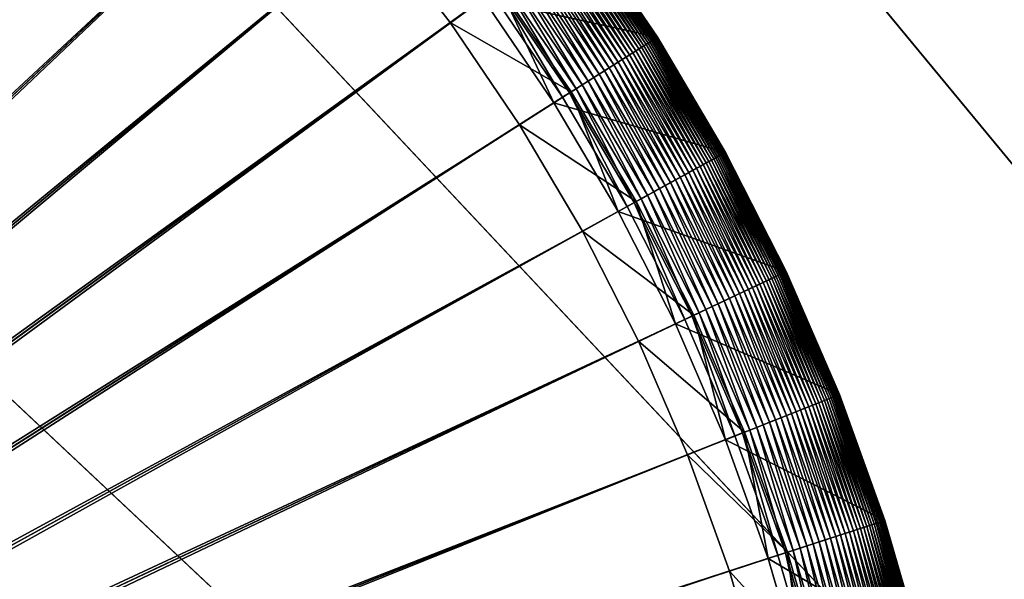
# Model space of a CAD drawing. Header units: millimetres. Extents: x -17.3 to 17.3, y -17.3 to 17.3.
# Tile 244 of 256: x -8.9 to -7.2, y 8 to 9. Entities that reach past the tile are written whole.
import ezdxf

# ---------------------------------------------------------------- set-up
doc = ezdxf.new("R2010")
doc.units = ezdxf.units.MM
doc.layers.get('0').update_dxf_attribs({"true_color": 0x5890e1})

msp = doc.modelspace()

# ---------------------------------------------------------------- meshes
at = {"color": 206, "true_color": 0x6c0888}
mesh = msp.add_polyface(dxfattribs=at)
corners = [(0, 16.6892, 33.4678), (0, 0, 33.4678), (-1.0479, 16.6563, 33.4678), (0, 0, 33.9833), (0, 16.2671, 33.8989), (-1.0214, 16.235, 33.8989), (-2.0917, 16.5576, 33.4678), (-2.0388, 16.1388, 33.8989), (-3.1272, 16.3936, 33.4678), (-3.0482, 15.979, 33.8989), (-4.1504, 16.1649, 33.4678), (-4.0455, 15.7561, 33.8989), (-5.1573, 15.8724, 33.4678), (-5.0268, 15.4709, 33.8989), (-6.1437, 15.5172, 33.4678), (-5.9883, 15.1248, 33.8989), (-7.1059, 15.1009, 33.4678), (-6.9262, 14.7189, 33.8989), (-8.0401, 14.6249, 33.4678), (-7.8367, 14.255, 33.8989), (-8.9425, 14.0912, 33.4678), (-8.7164, 13.7348, 33.8989), (-9.8097, 13.5019, 33.4678), (-9.5616, 13.1604, 33.8989), (-10.6381, 12.8593, 33.4678), (-10.3691, 12.534, 33.8989), (-11.4246, 12.1659, 33.4678), (-11.1356, 11.8582, 33.8989), (-11.4698, 12.2141, 33.4685), (-12.1659, 11.4246, 33.4678), (-11.8582, 11.1356, 33.8989), (-11.1979, 11.9245, 35.1652), (-11.9245, 11.1979, 35.1652), (-11.0823, 11.8015, 35.209), (-11.8015, 11.0823, 35.209), (-12.5891, 11.8219, 35.7037), (-12.8593, 10.6381, 33.4678), (-12.534, 10.3691, 33.8989), (-13.5019, 9.8097, 33.4678), (-13.1604, 9.5616, 33.8989), (-14.0912, 8.9425, 33.4678), (-13.7348, 8.7164, 33.8989), (-14.6249, 8.0401, 33.4678), (-14.255, 7.8367, 33.8989), (-15.1009, 7.1059, 33.4678), (-14.7189, 6.9262, 33.8989), (-15.5172, 6.1437, 33.4678), (-15.1248, 5.9883, 33.8989), (-15.8724, 5.1573, 33.4678), (-15.4709, 5.0268, 33.8989), (-16.1649, 4.1504, 33.4678), (-15.7561, 4.0455, 33.8989), (-16.3936, 3.1272, 33.4678), (-15.979, 3.0481, 33.8989), (-16.5576, 2.0917, 33.4678), (-16.1388, 2.0388, 33.8989), (-16.6563, 1.0479, 33.4678), (-16.235, 1.0214, 33.8989), (-16.6892, 0, 33.4678), (-16.2671, 0, 33.8989)]
mesh.append_faces([[corners[k] for k in face] for face in [(0, 1, 2), (2, 1, 6), (6, 1, 8), (8, 1, 10), (10, 1, 12), (12, 1, 14), (14, 1, 16), (16, 1, 18), (18, 1, 20), (20, 1, 22), (22, 1, 24), (24, 1, 26), (26, 1, 29), (27, 32, 30), (31, 34, 32), (33, 35, 34), (29, 1, 36), (36, 1, 38), (38, 1, 40), (40, 1, 42), (42, 1, 44), (44, 1, 46), (46, 1, 48), (48, 1, 50), (50, 1, 52), (52, 1, 54), (54, 1, 56), (56, 1, 58)]], dxfattribs={"vtx0": -1, "color": 206})
mesh.append_faces([[corners[k] for k in face] for face in [(3, 4, 5), (3, 5, 7), (3, 7, 9), (3, 9, 11), (3, 11, 13), (3, 13, 15), (3, 15, 17), (3, 17, 19), (3, 19, 21), (3, 21, 23), (3, 23, 25), (3, 25, 27), (28, 26, 29), (3, 27, 30), (27, 31, 32), (31, 33, 34), (3, 30, 37), (3, 37, 39), (3, 39, 41), (3, 41, 43), (3, 43, 45), (3, 45, 47), (3, 47, 49), (3, 49, 51), (3, 51, 53), (3, 53, 55), (3, 55, 57), (3, 57, 59)]], dxfattribs={"vtx2": -1, "color": 206})
mesh = msp.add_polyface(dxfattribs=at)
corners = [(-10.7792, 10.3814, -8.7449), (-10.765, 7.2672, -8.7449), (-10.5695, 10.3748, -8.7449), (-10.7792, 7.2677, -9.131), (-10.7792, 10.2969, -9.1141), (-10.5748, 10.2905, -9.1141), (-10.7508, 7.2659, -8.7449), (-10.3605, 10.3551, -8.7449), (-10.765, 7.2672, -9.131), (-10.3711, 10.2712, -9.1141), (-10.7367, 7.2637, -8.7449), (-10.1533, 10.3222, -8.7449), (-10.7508, 7.2659, -9.131), (-10.1691, 10.2392, -9.1141), (-10.7228, 7.2605, -8.7449), (-9.9484, 10.2764, -8.7449), (-10.7367, 7.2637, -9.131), (-9.9695, 10.1946, -9.1141), (-10.7091, 7.2566, -8.7449), (-9.7469, 10.2179, -8.7449), (-10.7228, 7.2605, -9.131), (-9.773, 10.1375, -9.1141), (-10.6957, 7.2517, -8.7449), (-9.5495, 10.1468, -8.7449), (-10.7091, 7.2566, -9.131), (-9.5806, 10.0682, -9.1141), (-10.6826, 7.2461, -8.7449), (-9.3568, 10.0635, -8.7449), (-10.6957, 7.2517, -9.131), (-9.3928, 9.987, -9.1141), (-10.6699, 7.2396, -8.7449), (-9.1699, 9.9682, -8.7449), (-10.6826, 7.2461, -9.131), (-9.2106, 9.8941, -9.1141), (-10.6576, 7.2323, -8.7449), (-8.9892, 9.8614, -8.7449), (-10.6699, 7.2396, -9.131), (-9.0345, 9.79, -9.1141), (-8.9751, 9.8836, -8.7461), (-8.8077, 9.7543, -8.7452), (-8.8002, 9.7647, -8.7461), (-8.982, 9.8727, -8.7452), (-8.8156, 9.7434, -8.7449), (-10.6458, 7.2243, -8.7449), (-10.6576, 7.2323, -9.131), (-8.8653, 9.675, -9.1141), (-8.9802, 9.8756, -9.3675), (-8.8057, 9.7571, -9.3675), (-8.8256, 9.7297, -11.5706), (-8.7346, 9.8549, -8.7963), (-8.7385, 9.8496, -8.7898), (-8.5661, 9.7159, -8.7898), (-8.7426, 9.844, -8.7836), (-8.5706, 9.7106, -8.7836), (-8.7469, 9.8379, -8.7778), (-8.5753, 9.7048, -8.7778), (-8.7516, 9.8315, -8.7725), (-8.5804, 9.6987, -8.7725), (-8.7566, 9.8247, -8.7675), (-8.5858, 9.6922, -8.7675), (-8.7619, 9.8174, -8.763), (-8.5915, 9.6853, -8.763), (-8.7674, 9.8097, -8.7589), (-8.5975, 9.6779, -8.7589), (-8.7733, 9.8016, -8.7553), (-8.6039, 9.6702, -8.7553), (-8.7796, 9.7931, -8.7522), (-8.6107, 9.6621, -8.7522), (-8.7861, 9.7841, -8.7497), (-8.6178, 9.6535, -8.7497), (-8.793, 9.7746, -8.7476), (-8.6252, 9.6445, -8.7476), (-8.633, 9.635, -8.7461), (-8.6412, 9.6251, -8.7452), (-8.6498, 9.6148, -8.7449), (-10.6346, 7.2156, -8.7449), (-10.6458, 7.2243, -9.131), (-8.7037, 9.5497, -9.1141), (-8.639, 9.6278, -9.3675), (-8.6606, 9.6017, -11.5706), (-8.7064, 9.8938, -11.7242), (-8.5313, 9.758, -11.7242), (-10.6239, 7.2062, -8.7449), (-8.4924, 9.476, -8.7449), (-10.6346, 7.2156, -9.131), (-8.5502, 9.4144, -9.1141), (-10.6138, 7.1961, -8.7449), (-8.344, 9.3276, -8.7449), (-10.6239, 7.2062, -9.131), (-8.4056, 9.2697, -9.1141), (-10.6044, 7.1854, -8.7449), (-8.2052, 9.1702, -8.7449), (-10.6138, 7.1961, -9.131), (-8.2703, 9.1163, -9.1141), (-10.5956, 7.1741, -8.7449), (-8.0766, 9.0043, -8.7449), (-10.6044, 7.1854, -9.131), (-8.1449, 8.9547, -9.1141)]
mesh.append_faces([[corners[k] for k in face] for face in [(0, 1, 2), (2, 6, 7), (7, 10, 11), (11, 14, 15), (15, 18, 19), (19, 22, 23), (23, 26, 27), (27, 30, 31), (31, 34, 35), (38, 39, 40), (41, 42, 39), (35, 43, 42), (37, 47, 45), (46, 48, 47), (68, 71, 69), (70, 72, 71), (40, 73, 72), (39, 74, 73), (42, 75, 74), (45, 78, 77), (47, 79, 78), (48, 81, 79), (74, 82, 83), (83, 86, 87), (87, 90, 91), (91, 94, 95)]], dxfattribs={"vtx0": -1, "color": 206})
mesh.append_faces([[corners[k] for k in face] for face in [(3, 4, 5), (8, 5, 9), (12, 9, 13), (16, 13, 17), (20, 17, 21), (24, 21, 25), (28, 25, 29), (32, 29, 33), (36, 33, 37), (44, 37, 45), (37, 46, 47), (49, 50, 51), (50, 52, 53), (52, 54, 55), (54, 56, 57), (56, 58, 59), (58, 60, 61), (60, 62, 63), (62, 64, 65), (64, 66, 67), (66, 68, 69), (68, 70, 71), (70, 40, 72), (40, 39, 73), (39, 42, 74), (76, 45, 77), (45, 47, 78), (47, 48, 79), (48, 80, 81), (84, 77, 85), (88, 85, 89), (92, 89, 93), (96, 93, 97)]], dxfattribs={"vtx2": -1, "color": 206})
mesh = msp.add_polyface(dxfattribs=at)
corners = [(-10.7228, 7.2605, -9.131), (-9.773, 10.1375, -9.1141), (-10.7091, 7.2566, -9.131), (-9.7469, 10.2179, -8.7449), (-10.7091, 7.2566, -8.7449), (-10.6957, 7.2517, -8.7449), (-9.5806, 10.0682, -9.1141), (-10.6957, 7.2517, -9.131), (-9.5495, 10.1468, -8.7449), (-10.6826, 7.2461, -8.7449), (-9.3928, 9.987, -9.1141), (-10.6826, 7.2461, -9.131), (-9.3568, 10.0635, -8.7449), (-10.6699, 7.2396, -8.7449), (-9.2106, 9.8941, -9.1141), (-10.6699, 7.2396, -9.131), (-9.1699, 9.9682, -8.7449), (-10.6576, 7.2323, -8.7449), (-9.0345, 9.79, -9.1141), (-10.6576, 7.2323, -9.131), (-8.9892, 9.8614, -8.7449), (-10.6458, 7.2243, -8.7449), (-8.8653, 9.675, -9.1141), (-10.6458, 7.2243, -9.131), (-8.8156, 9.7434, -8.7449), (-10.6346, 7.2156, -8.7449), (-8.7037, 9.5497, -9.1141), (-10.6346, 7.2156, -9.131), (-8.6498, 9.6148, -8.7449), (-10.6239, 7.2062, -8.7449), (-8.5502, 9.4144, -9.1141), (-10.6239, 7.2062, -9.131), (-8.4924, 9.476, -8.7449), (-10.6138, 7.1961, -8.7449), (-8.4056, 9.2697, -9.1141), (-10.6138, 7.1961, -9.131), (-8.344, 9.3276, -8.7449), (-10.6044, 7.1854, -8.7449), (-8.2703, 9.1163, -9.1141), (-10.6044, 7.1854, -9.131), (-8.2052, 9.1702, -8.7449), (-10.5956, 7.1741, -8.7449), (-8.1449, 8.9547, -9.1141), (-10.5956, 7.1741, -9.131), (-8.0766, 9.0043, -8.7449), (-10.5876, 7.1623, -8.7449), (-7.9586, 8.8308, -8.7449), (-8.03, 8.7855, -9.1141), (-10.5876, 7.1623, -9.131), (-10.5804, 7.1501, -8.7449), (-7.8518, 8.6501, -8.7449), (-7.9258, 8.6094, -9.1141), (-10.5804, 7.1501, -9.131), (-10.5739, 7.1374, -8.7449), (-7.7565, 8.4631, -8.7449), (-7.833, 8.4271, -9.1141), (-10.5739, 7.1374, -9.131), (-10.5682, 7.1243, -8.7449), (-7.6732, 8.2705, -8.7449), (-7.7517, 8.2394, -9.1141), (-10.5682, 7.1243, -9.131), (-10.5634, 7.1109, -8.7449), (-7.6021, 8.0731, -8.7449), (-7.6824, 8.0469, -9.1141), (-10.5634, 7.1109, -9.131), (-10.5594, 7.0972, -8.7449), (-7.5435, 7.8715, -8.7449), (-7.6254, 7.8505, -9.1141), (-10.5594, 7.0972, -9.131), (-10.5563, 7.0833, -8.7449), (-7.4977, 7.6667, -8.7449), (-7.5807, 7.6509, -9.1141), (-10.5563, 7.0833, -9.131), (-10.5541, 7.0692, -8.7449), (-7.4649, 7.4594, -8.7449), (-7.5487, 7.4488, -9.1141), (-10.5541, 7.0692, -9.131), (-10.5527, 7.055, -8.7449), (-7.5295, 7.2452, -9.1141), (-10.5527, 7.055, -9.131), (-7.4452, 7.2505, -8.7449), (-10.5523, 7.0407, -8.7449), (-7.5231, 7.0407, -9.1141), (-10.5523, 7.0407, -9.131)]
mesh.append_faces([[corners[k] for k in face] for face in [(0, 1, 2), (2, 6, 7), (7, 10, 11), (11, 14, 15), (15, 18, 19), (19, 22, 23), (23, 26, 27), (27, 30, 31), (31, 34, 35), (35, 38, 39), (39, 42, 43), (44, 45, 46), (43, 47, 48), (46, 49, 50), (48, 51, 52), (50, 53, 54), (52, 55, 56), (54, 57, 58), (56, 59, 60), (58, 61, 62), (60, 63, 64), (62, 65, 66), (64, 67, 68), (66, 69, 70), (68, 71, 72), (70, 73, 74), (72, 75, 76), (76, 78, 79), (79, 82, 83)]], dxfattribs={"vtx0": -1, "color": 206})
mesh.append_faces([[corners[k] for k in face] for face in [(3, 4, 5), (8, 5, 9), (12, 9, 13), (16, 13, 17), (20, 17, 21), (24, 21, 25), (28, 25, 29), (32, 29, 33), (36, 33, 37), (40, 37, 41), (44, 41, 45), (43, 42, 47), (46, 45, 49), (48, 47, 51), (50, 49, 53), (52, 51, 55), (54, 53, 57), (56, 55, 59), (58, 57, 61), (60, 59, 63), (62, 61, 65), (64, 63, 67), (66, 65, 69), (68, 67, 71), (70, 69, 73), (72, 71, 75), (74, 73, 77), (76, 75, 78), (80, 77, 81), (79, 78, 82)]], dxfattribs={"vtx2": -1, "color": 206})
mesh = msp.add_polyface(dxfattribs=at)
corners = [(-8.1498, 9.216, -8.7553), (-8.0269, 9.0404, -8.7522), (-8.0184, 9.0466, -8.7553), (-8.1579, 9.2093, -8.7522), (-8.0359, 9.0339, -8.7497), (-8.1665, 9.2022, -8.7497), (-8.0454, 9.027, -8.7476), (-8.1755, 9.1947, -8.7476), (-8.0553, 9.0198, -8.7461), (-8.1849, 9.1869, -8.7461), (-8.0657, 9.0122, -8.7452), (-8.1948, 9.1787, -8.7452), (-8.0766, 9.0043, -8.7449), (-8.2703, 9.1163, -9.1141), (-8.1922, 9.1809, -9.3675), (-8.0629, 9.0143, -9.3675), (-8.1449, 8.9547, -9.1141), (-8.0902, 8.9944, -11.5706), (-8.2182, 9.1594, -11.5706), (-7.9262, 9.1136, -11.7242), (-7.9265, 9.1134, -8.9239), (-7.927, 9.113, -8.9143), (-7.8025, 8.9298, -8.9143), (-7.9277, 9.1125, -8.9048), (-7.8033, 8.9293, -8.9048), (-7.9288, 9.1117, -8.8954), (-7.8044, 8.9286, -8.8954), (-7.9301, 9.1108, -8.8861), (-7.8057, 8.9278, -8.8861), (-7.9317, 9.1096, -8.8769), (-7.8074, 8.9267, -8.8769), (-7.9336, 9.1082, -8.8679), (-7.8094, 8.9255, -8.8679), (-7.9358, 9.1066, -8.859), (-7.8117, 8.924, -8.859), (-7.9383, 9.1048, -8.8503), (-7.8143, 8.9224, -8.8503), (-7.9411, 9.1028, -8.8419), (-7.8172, 8.9205, -8.8419), (-7.9442, 9.1005, -8.8336), (-7.8205, 8.9184, -8.8336), (-7.9477, 9.098, -8.8256), (-7.8241, 8.9161, -8.8256), (-7.9515, 9.0952, -8.8178), (-7.8281, 8.9136, -8.8178), (-7.9557, 9.0922, -8.8103), (-7.8324, 8.9108, -8.8103), (-7.9602, 9.0889, -8.8031), (-7.8372, 8.9078, -8.8031), (-7.9651, 9.0853, -8.7963), (-7.8423, 8.9046, -8.7963), (-7.9703, 9.0815, -8.7898), (-7.8477, 8.9011, -8.7898), (-7.976, 9.0774, -8.7836), (-7.8536, 8.8974, -8.7836), (-7.982, 9.073, -8.7778), (-7.8599, 8.8934, -8.7778), (-7.9885, 9.0683, -8.7725), (-7.8667, 8.8891, -8.7725), (-7.9953, 9.0634, -8.7675), (-7.8738, 8.8846, -8.7675), (-8.0026, 9.0581, -8.763), (-7.8814, 8.8798, -8.763), (-8.0102, 9.0525, -8.7589), (-7.8894, 8.8747, -8.7589), (-7.8979, 8.8693, -8.7553), (-7.9068, 8.8636, -8.7522), (-7.9162, 8.8577, -8.7497), (-7.926, 8.8514, -8.7476), (-7.9364, 8.8448, -8.7461), (-7.9473, 8.838, -8.7452), (-7.9586, 8.8308, -8.7449), (-7.9443, 8.8398, -9.3675), (-8.03, 8.7855, -9.1141), (-7.9729, 8.8217, -11.5706), (-7.8017, 8.9304, -11.7242)]
mesh.append_faces([[corners[k] for k in face] for face in [(0, 1, 2), (3, 4, 1), (5, 6, 4), (7, 8, 6), (9, 10, 8), (11, 12, 10), (13, 15, 16), (14, 17, 15), (18, 19, 17), (49, 52, 50), (51, 54, 52), (53, 56, 54), (55, 58, 56), (57, 60, 58), (59, 62, 60), (61, 64, 62), (63, 65, 64), (2, 66, 65), (1, 67, 66), (4, 68, 67), (6, 69, 68), (8, 70, 69), (10, 71, 70), (16, 72, 73), (15, 74, 72), (17, 75, 74)]], dxfattribs={"vtx0": -1, "color": 206})
mesh.append_faces([[corners[k] for k in face] for face in [(13, 14, 15), (20, 21, 22), (21, 23, 24), (23, 25, 26), (25, 27, 28), (27, 29, 30), (29, 31, 32), (31, 33, 34), (33, 35, 36), (35, 37, 38), (37, 39, 40), (39, 41, 42), (41, 43, 44), (43, 45, 46), (45, 47, 48), (47, 49, 50), (49, 51, 52), (51, 53, 54), (53, 55, 56), (55, 57, 58), (57, 59, 60), (59, 61, 62), (61, 63, 64), (63, 2, 65), (2, 1, 66), (1, 4, 67), (4, 6, 68), (6, 8, 69), (8, 10, 70), (10, 12, 71), (16, 15, 72), (15, 17, 74), (17, 19, 75)]], dxfattribs={"vtx2": -1, "color": 206})
mesh = msp.add_polyface(dxfattribs=at)
corners = [(-7.9262, 9.1136, -11.7242), (-7.9262, 9.1136, -8.9432), (-7.8017, 8.9304, -8.9432), (-7.8017, 8.9304, -11.7242), (-7.9262, 9.1136, -8.9335), (-7.8017, 8.9303, -8.9335), (-7.9265, 9.1134, -8.9239), (-7.802, 8.9302, -8.9239), (-7.8025, 8.9298, -8.9143), (-7.927, 9.113, -8.9143), (-7.8033, 8.9293, -8.9048), (-7.9277, 9.1125, -8.9048), (-7.8044, 8.9286, -8.8954), (-7.9288, 9.1117, -8.8954), (-7.8057, 8.9278, -8.8861), (-7.9301, 9.1108, -8.8861), (-7.8074, 8.9267, -8.8769), (-7.9317, 9.1096, -8.8769), (-7.8094, 8.9255, -8.8679), (-7.9336, 9.1082, -8.8679), (-7.8117, 8.924, -8.859), (-7.9358, 9.1066, -8.859), (-7.8143, 8.9224, -8.8503), (-7.9383, 9.1048, -8.8503), (-7.8172, 8.9205, -8.8419), (-7.9411, 9.1028, -8.8419), (-7.8205, 8.9184, -8.8336), (-7.9442, 9.1005, -8.8336), (-7.8241, 8.9161, -8.8256), (-7.9477, 9.098, -8.8256), (-7.8281, 8.9136, -8.8178), (-7.9515, 9.0952, -8.8178), (-7.8324, 8.9108, -8.8103), (-7.9557, 9.0922, -8.8103), (-7.8372, 8.9078, -8.8031), (-7.9602, 9.0889, -8.8031), (-7.8423, 8.9046, -8.7963), (-7.6889, 8.7397, -8.9432), (-7.6889, 8.7397, -11.7242), (-7.6889, 8.7397, -8.9335), (-7.6892, 8.7395, -8.9239), (-7.6897, 8.7392, -8.9143), (-7.6906, 8.7387, -8.9048), (-7.6917, 8.7381, -8.8954), (-7.6931, 8.7373, -8.8861), (-7.6949, 8.7364, -8.8769), (-7.6969, 8.7353, -8.8679), (-7.6993, 8.734, -8.859), (-7.702, 8.7325, -8.8503), (-7.705, 8.7308, -8.8419), (-7.7084, 8.7289, -8.8336), (-7.7122, 8.7269, -8.8256), (-7.7163, 8.7246, -8.8178), (-7.7208, 8.7221, -8.8103), (-7.7257, 8.7194, -8.8031), (-7.731, 8.7165, -8.7963), (-7.8477, 8.9011, -8.7898), (-7.7367, 8.7134, -8.7898), (-7.8536, 8.8974, -8.7836), (-7.7428, 8.71, -8.7836), (-7.8599, 8.8934, -8.7778), (-7.7494, 8.7064, -8.7778), (-7.8667, 8.8891, -8.7725), (-7.7563, 8.7026, -8.7725), (-7.8738, 8.8846, -8.7675), (-7.7638, 8.6985, -8.7675), (-7.8814, 8.8798, -8.763), (-7.7716, 8.6942, -8.763), (-7.8894, 8.8747, -8.7589), (-7.7799, 8.6896, -8.7589), (-7.8979, 8.8693, -8.7553), (-7.7887, 8.6848, -8.7553), (-7.9068, 8.8636, -8.7522), (-7.798, 8.6797, -8.7522), (-7.9162, 8.8577, -8.7497), (-7.8077, 8.6743, -8.7497), (-7.9729, 8.8217, -11.5706)]
mesh.append_faces([[corners[k] for k in face] for face in [(0, 2, 3), (1, 5, 2), (4, 7, 5), (6, 8, 7), (9, 10, 8), (11, 12, 10), (13, 14, 12), (15, 16, 14), (17, 18, 16), (19, 20, 18), (21, 22, 20), (23, 24, 22), (25, 26, 24), (27, 28, 26), (29, 30, 28), (31, 32, 30), (33, 34, 32), (35, 36, 34), (3, 37, 38), (2, 39, 37), (5, 40, 39), (7, 41, 40), (8, 42, 41), (10, 43, 42), (12, 44, 43), (14, 45, 44), (16, 46, 45), (18, 47, 46)]], dxfattribs={"vtx0": -1, "color": 206})
mesh.append_faces([[corners[k] for k in face] for face in [(0, 1, 2), (1, 4, 5), (4, 6, 7), (3, 2, 37), (2, 5, 39), (5, 7, 40), (7, 8, 41), (8, 10, 42), (10, 12, 43), (12, 14, 44), (14, 16, 45), (16, 18, 46), (18, 20, 47), (20, 22, 48), (22, 24, 49), (24, 26, 50), (26, 28, 51), (28, 30, 52), (30, 32, 53), (32, 34, 54), (34, 36, 55), (36, 56, 57), (56, 58, 59), (58, 60, 61), (60, 62, 63), (62, 64, 65), (64, 66, 67), (66, 68, 69), (68, 70, 71), (70, 72, 73), (72, 74, 75), (76, 3, 38)]], dxfattribs={"vtx2": -1, "color": 206})
mesh = msp.add_polyface(dxfattribs=at)
corners = [(-7.8117, 8.924, -8.859), (-7.702, 8.7325, -8.8503), (-7.6993, 8.734, -8.859), (-7.8143, 8.9224, -8.8503), (-7.705, 8.7308, -8.8419), (-7.8172, 8.9205, -8.8419), (-7.7084, 8.7289, -8.8336), (-7.8205, 8.9184, -8.8336), (-7.7122, 8.7269, -8.8256), (-7.8241, 8.9161, -8.8256), (-7.7163, 8.7246, -8.8178), (-7.8281, 8.9136, -8.8178), (-7.7208, 8.7221, -8.8103), (-7.8324, 8.9108, -8.8103), (-7.7257, 8.7194, -8.8031), (-7.8372, 8.9078, -8.8031), (-7.731, 8.7165, -8.7963), (-7.8423, 8.9046, -8.7963), (-7.7367, 8.7134, -8.7898), (-7.8477, 8.9011, -8.7898), (-7.7428, 8.71, -8.7836), (-7.8536, 8.8974, -8.7836), (-7.7494, 8.7064, -8.7778), (-7.8599, 8.8934, -8.7778), (-7.7563, 8.7026, -8.7725), (-7.8667, 8.8891, -8.7725), (-7.7638, 8.6985, -8.7675), (-7.8738, 8.8846, -8.7675), (-7.7716, 8.6942, -8.763), (-7.8814, 8.8798, -8.763), (-7.7799, 8.6896, -8.7589), (-7.8894, 8.8747, -8.7589), (-7.7887, 8.6848, -8.7553), (-7.8979, 8.8693, -8.7553), (-7.798, 8.6797, -8.7522), (-7.9068, 8.8636, -8.7522), (-7.8077, 8.6743, -8.7497), (-7.9162, 8.8577, -8.7497), (-7.926, 8.8514, -8.7476), (-7.818, 8.6687, -8.7476), (-7.9364, 8.8448, -8.7461), (-7.8287, 8.6628, -8.7461), (-7.9473, 8.838, -8.7452), (-7.84, 8.6566, -8.7452), (-7.9586, 8.8308, -8.7449), (-7.8518, 8.6501, -8.7449), (-8.03, 8.7855, -9.1141), (-7.9443, 8.8398, -9.3675), (-7.837, 8.6583, -9.3675), (-7.9258, 8.6094, -9.1141), (-7.9729, 8.8217, -11.5706), (-7.8666, 8.642, -11.5706), (-7.6889, 8.7397, -11.7242), (-7.6377, 8.519, -8.7898), (-7.644, 8.5161, -8.7836), (-7.6508, 8.5129, -8.7778), (-7.658, 8.5095, -8.7725), (-7.6656, 8.5059, -8.7675), (-7.6737, 8.5021, -8.763), (-7.6823, 8.498, -8.7589), (-7.6914, 8.4938, -8.7553), (-7.701, 8.4893, -8.7522), (-7.711, 8.4845, -8.7497), (-7.7216, 8.4795, -8.7476), (-7.7327, 8.4743, -8.7461), (-7.7443, 8.4688, -8.7452), (-7.7565, 8.4631, -8.7449), (-7.7412, 8.4703, -9.3675), (-7.833, 8.4271, -9.1141), (-7.7718, 8.4559, -11.5706), (-7.5883, 8.5423, -11.7242)]
mesh.append_faces([[corners[k] for k in face] for face in [(0, 1, 2), (3, 4, 1), (5, 6, 4), (7, 8, 6), (9, 10, 8), (11, 12, 10), (13, 14, 12), (15, 16, 14), (17, 18, 16), (19, 20, 18), (21, 22, 20), (23, 24, 22), (25, 26, 24), (27, 28, 26), (29, 30, 28), (31, 32, 30), (33, 34, 32), (35, 36, 34), (37, 39, 36), (38, 41, 39), (40, 43, 41), (42, 45, 43), (46, 48, 49), (47, 51, 48), (50, 52, 51), (28, 59, 58), (30, 60, 59), (32, 61, 60), (34, 62, 61), (36, 63, 62), (39, 64, 63), (41, 65, 64), (43, 66, 65), (49, 67, 68), (48, 69, 67), (51, 70, 69)]], dxfattribs={"vtx0": -1, "color": 206})
mesh.append_faces([[corners[k] for k in face] for face in [(37, 38, 39), (38, 40, 41), (40, 42, 43), (42, 44, 45), (46, 47, 48), (47, 50, 51), (16, 18, 53), (18, 20, 54), (20, 22, 55), (22, 24, 56), (24, 26, 57), (26, 28, 58), (28, 30, 59), (30, 32, 60), (32, 34, 61), (34, 36, 62), (36, 39, 63), (39, 41, 64), (41, 43, 65), (43, 45, 66), (49, 48, 67), (48, 51, 69), (51, 52, 70)]], dxfattribs={"vtx2": -1, "color": 206})
mesh = msp.add_polyface(dxfattribs=at)
corners = [(-7.6889, 8.7397, -11.7242), (-7.6889, 8.7397, -8.9432), (-7.5883, 8.5423, -8.9432), (-7.5883, 8.5423, -11.7242), (-7.6889, 8.7397, -8.9335), (-7.5883, 8.5423, -8.9335), (-7.6892, 8.7395, -8.9239), (-7.5886, 8.5421, -8.9239), (-7.6897, 8.7392, -8.9143), (-7.5892, 8.5419, -8.9143), (-7.6906, 8.7387, -8.9048), (-7.5901, 8.5414, -8.9048), (-7.6917, 8.7381, -8.8954), (-7.5912, 8.5409, -8.8954), (-7.6931, 8.7373, -8.8861), (-7.5927, 8.5402, -8.8861), (-7.6949, 8.7364, -8.8769), (-7.5945, 8.5394, -8.8769), (-7.6969, 8.7353, -8.8679), (-7.5966, 8.5384, -8.8679), (-7.6993, 8.734, -8.859), (-7.599, 8.5372, -8.859), (-7.702, 8.7325, -8.8503), (-7.6018, 8.5359, -8.8503), (-7.705, 8.7308, -8.8419), (-7.605, 8.5344, -8.8419), (-7.7084, 8.7289, -8.8336), (-7.6085, 8.5328, -8.8336), (-7.7122, 8.7269, -8.8256), (-7.6124, 8.5309, -8.8256), (-7.7163, 8.7246, -8.8178), (-7.6166, 8.5289, -8.8178), (-7.7208, 8.7221, -8.8103), (-7.6213, 8.5267, -8.8103), (-7.7257, 8.7194, -8.8031), (-7.6263, 8.5244, -8.8031), (-7.731, 8.7165, -8.7963), (-7.6318, 8.5218, -8.7963), (-7.6377, 8.519, -8.7898), (-7.7367, 8.7134, -8.7898), (-7.644, 8.5161, -8.7836), (-7.7428, 8.71, -8.7836), (-7.6508, 8.5129, -8.7778), (-7.7494, 8.7064, -8.7778), (-7.658, 8.5095, -8.7725), (-7.7563, 8.7026, -8.7725), (-7.6656, 8.5059, -8.7675), (-7.7638, 8.6985, -8.7675), (-7.6737, 8.5021, -8.763), (-7.5003, 8.3389, -8.9432), (-7.5003, 8.3389, -8.9335), (-7.5006, 8.3388, -8.9239), (-7.5012, 8.3386, -8.9143), (-7.5021, 8.3382, -8.9048), (-7.5033, 8.3378, -8.8954), (-7.5048, 8.3372, -8.8861), (-7.5067, 8.3364, -8.8769), (-7.5088, 8.3356, -8.8679), (-7.5113, 8.3346, -8.859), (-7.5142, 8.3334, -8.8503), (-7.5174, 8.3322, -8.8419), (-7.5211, 8.3307, -8.8336), (-7.525, 8.3292, -8.8256), (-7.5294, 8.3274, -8.8178), (-7.5342, 8.3255, -8.8103), (-7.5394, 8.3235, -8.8031)]
mesh.append_faces([[corners[k] for k in face] for face in [(0, 2, 3), (1, 5, 2), (4, 7, 5), (6, 9, 7), (8, 11, 9), (10, 13, 11), (12, 15, 13), (14, 17, 15), (16, 19, 17), (18, 21, 19), (20, 23, 21), (22, 25, 23), (24, 27, 25), (26, 29, 27), (28, 31, 29), (30, 33, 31), (32, 35, 33), (34, 37, 35), (36, 38, 37), (39, 40, 38), (41, 42, 40), (43, 44, 42), (45, 46, 44), (47, 48, 46)]], dxfattribs={"vtx0": -1, "color": 206})
mesh.append_faces([[corners[k] for k in face] for face in [(0, 1, 2), (1, 4, 5), (4, 6, 7), (6, 8, 9), (8, 10, 11), (10, 12, 13), (12, 14, 15), (14, 16, 17), (16, 18, 19), (18, 20, 21), (20, 22, 23), (22, 24, 25), (24, 26, 27), (26, 28, 29), (28, 30, 31), (30, 32, 33), (32, 34, 35), (34, 36, 37), (3, 2, 49), (2, 5, 50), (5, 7, 51), (7, 9, 52), (9, 11, 53), (11, 13, 54), (13, 15, 55), (15, 17, 56), (17, 19, 57), (19, 21, 58), (21, 23, 59), (23, 25, 60), (25, 27, 61), (27, 29, 62), (29, 31, 63), (31, 33, 64), (33, 35, 65)]], dxfattribs={"vtx2": -1, "color": 206})
mesh = msp.add_polyface(dxfattribs=at)
corners = [(-7.5883, 8.5423, -11.7242), (-7.5003, 8.3389, -8.9432), (-7.5003, 8.3389, -11.7242), (-7.5883, 8.5423, -8.9432), (-7.5003, 8.3389, -8.9335), (-7.5883, 8.5423, -8.9335), (-7.5006, 8.3388, -8.9239), (-7.5886, 8.5421, -8.9239), (-7.5012, 8.3386, -8.9143), (-7.5892, 8.5419, -8.9143), (-7.5021, 8.3382, -8.9048), (-7.5901, 8.5414, -8.9048), (-7.5033, 8.3378, -8.8954), (-7.5912, 8.5409, -8.8954), (-7.5048, 8.3372, -8.8861), (-7.5927, 8.5402, -8.8861), (-7.5067, 8.3364, -8.8769), (-7.5945, 8.5394, -8.8769), (-7.5088, 8.3356, -8.8679), (-7.5966, 8.5384, -8.8679), (-7.5113, 8.3346, -8.859), (-7.599, 8.5372, -8.859), (-7.5142, 8.3334, -8.8503), (-7.6018, 8.5359, -8.8503), (-7.5174, 8.3322, -8.8419), (-7.605, 8.5344, -8.8419), (-7.5211, 8.3307, -8.8336), (-7.6085, 8.5328, -8.8336), (-7.525, 8.3292, -8.8256), (-7.6124, 8.5309, -8.8256), (-7.5294, 8.3274, -8.8178), (-7.6166, 8.5289, -8.8178), (-7.5342, 8.3255, -8.8103), (-7.6213, 8.5267, -8.8103), (-7.5394, 8.3235, -8.8031), (-7.6263, 8.5244, -8.8031), (-7.6318, 8.5218, -8.7963), (-7.545, 8.3212, -8.7963), (-7.6377, 8.519, -8.7898), (-7.5511, 8.3189, -8.7898), (-7.644, 8.5161, -8.7836), (-7.5576, 8.3163, -8.7836), (-7.6508, 8.5129, -8.7778), (-7.5645, 8.3135, -8.7778), (-7.658, 8.5095, -8.7725), (-7.5719, 8.3106, -8.7725), (-7.6656, 8.5059, -8.7675), (-7.5798, 8.3075, -8.7675), (-7.6737, 8.5021, -8.763), (-7.5881, 8.3042, -8.763), (-7.6823, 8.498, -8.7589), (-7.5969, 8.3007, -8.7589), (-7.6914, 8.4938, -8.7553), (-7.6062, 8.297, -8.7553), (-7.701, 8.4893, -8.7522), (-7.6161, 8.2931, -8.7522), (-7.711, 8.4845, -8.7497), (-7.6264, 8.289, -8.7497), (-7.7216, 8.4795, -8.7476), (-7.6373, 8.2847, -8.7476), (-7.7327, 8.4743, -8.7461), (-7.6487, 8.2802, -8.7461), (-7.7443, 8.4688, -8.7452), (-7.6607, 8.2755, -8.7452), (-7.7565, 8.4631, -8.7449), (-7.6732, 8.2705, -8.7449), (-7.833, 8.4271, -9.1141), (-7.7412, 8.4703, -9.3675), (-7.6574, 8.2767, -9.3675), (-7.7517, 8.2394, -9.1141), (-7.7718, 8.4559, -11.5706), (-7.6889, 8.2643, -11.5706), (-7.4253, 8.1305, -8.9432), (-7.4253, 8.1305, -8.9335), (-7.4256, 8.1304, -8.9239), (-7.4262, 8.1302, -8.9143), (-7.4271, 8.1299, -8.9048), (-7.4283, 8.1295, -8.8954), (-7.4299, 8.129, -8.8861)]
mesh.append_faces([[corners[k] for k in face] for face in [(0, 1, 2), (3, 4, 1), (5, 6, 4), (7, 8, 6), (9, 10, 8), (11, 12, 10), (13, 14, 12), (15, 16, 14), (17, 18, 16), (19, 20, 18), (21, 22, 20), (23, 24, 22), (25, 26, 24), (27, 28, 26), (29, 30, 28), (31, 32, 30), (33, 34, 32), (35, 37, 34), (36, 39, 37), (38, 41, 39), (40, 43, 41), (42, 45, 43), (44, 47, 45), (46, 49, 47), (48, 51, 49), (50, 53, 51), (52, 55, 53), (54, 57, 55), (56, 59, 57), (58, 61, 59), (60, 63, 61), (62, 65, 63), (66, 68, 69), (67, 71, 68), (70, 2, 71)]], dxfattribs={"vtx0": -1, "color": 206})
mesh.append_faces([[corners[k] for k in face] for face in [(35, 36, 37), (36, 38, 39), (38, 40, 41), (40, 42, 43), (42, 44, 45), (44, 46, 47), (46, 48, 49), (48, 50, 51), (50, 52, 53), (52, 54, 55), (54, 56, 57), (56, 58, 59), (58, 60, 61), (60, 62, 63), (62, 64, 65), (66, 67, 68), (67, 70, 71), (70, 0, 2), (2, 1, 72), (1, 4, 73), (4, 6, 74), (6, 8, 75), (8, 10, 76), (10, 12, 77), (12, 14, 78)]], dxfattribs={"vtx2": -1, "color": 206})
mesh = msp.add_polyface(dxfattribs=at)
corners = [(-7.5003, 8.3389, -11.7242), (-7.4253, 8.1305, -8.9432), (-7.4253, 8.1305, -11.7242), (-7.5003, 8.3389, -8.9432), (-7.4253, 8.1305, -8.9335), (-7.5003, 8.3389, -8.9335), (-7.4256, 8.1304, -8.9239), (-7.5006, 8.3388, -8.9239), (-7.4262, 8.1302, -8.9143), (-7.5012, 8.3386, -8.9143), (-7.4271, 8.1299, -8.9048), (-7.5021, 8.3382, -8.9048), (-7.4283, 8.1295, -8.8954), (-7.5033, 8.3378, -8.8954), (-7.4299, 8.129, -8.8861), (-7.5048, 8.3372, -8.8861), (-7.5067, 8.3364, -8.8769), (-7.4318, 8.1284, -8.8769), (-7.5088, 8.3356, -8.8679), (-7.434, 8.1277, -8.8679), (-7.5113, 8.3346, -8.859), (-7.4365, 8.1268, -8.859), (-7.5142, 8.3334, -8.8503), (-7.4395, 8.1259, -8.8503), (-7.5174, 8.3322, -8.8419), (-7.4428, 8.1248, -8.8419), (-7.5211, 8.3307, -8.8336), (-7.4465, 8.1236, -8.8336), (-7.525, 8.3292, -8.8256), (-7.4506, 8.1223, -8.8256), (-7.5294, 8.3274, -8.8178), (-7.455, 8.1208, -8.8178), (-7.5342, 8.3255, -8.8103), (-7.4599, 8.1192, -8.8103), (-7.5394, 8.3235, -8.8031), (-7.4653, 8.1175, -8.8031), (-7.545, 8.3212, -8.7963), (-7.471, 8.1156, -8.7963), (-7.5511, 8.3189, -8.7898), (-7.4772, 8.1136, -8.7898), (-7.5576, 8.3163, -8.7836), (-7.4838, 8.1115, -8.7836), (-7.5645, 8.3135, -8.7778), (-7.4909, 8.1092, -8.7778), (-7.5719, 8.3106, -8.7725), (-7.4985, 8.1067, -8.7725), (-7.5798, 8.3075, -8.7675), (-7.5065, 8.1041, -8.7675), (-7.5881, 8.3042, -8.763), (-7.5151, 8.1013, -8.763), (-7.5969, 8.3007, -8.7589), (-7.5241, 8.0984, -8.7589), (-7.6062, 8.297, -8.7553), (-7.5336, 8.0953, -8.7553), (-7.6161, 8.2931, -8.7522), (-7.5437, 8.092, -8.7522), (-7.6264, 8.289, -8.7497), (-7.5543, 8.0886, -8.7497), (-7.6373, 8.2847, -8.7476), (-7.5654, 8.085, -8.7476), (-7.6487, 8.2802, -8.7461), (-7.5771, 8.0812, -8.7461), (-7.6607, 8.2755, -8.7452), (-7.5893, 8.0772, -8.7452), (-7.6732, 8.2705, -8.7449), (-7.6021, 8.0731, -8.7449), (-7.7517, 8.2394, -9.1141), (-7.6574, 8.2767, -9.3675), (-7.586, 8.0783, -9.3675), (-7.6889, 8.2643, -11.5706), (-7.6181, 8.0678, -11.5706)]
mesh.append_faces([[corners[k] for k in face] for face in [(0, 1, 2), (3, 4, 1), (5, 6, 4), (7, 8, 6), (9, 10, 8), (11, 12, 10), (13, 14, 12), (15, 17, 14), (16, 19, 17), (18, 21, 19), (20, 23, 21), (22, 25, 23), (24, 27, 25), (26, 29, 27), (28, 31, 29), (30, 33, 31), (32, 35, 33), (34, 37, 35), (36, 39, 37), (38, 41, 39), (40, 43, 41), (42, 45, 43), (44, 47, 45), (46, 49, 47), (48, 51, 49), (50, 53, 51), (52, 55, 53), (54, 57, 55), (56, 59, 57), (58, 61, 59), (69, 2, 70)]], dxfattribs={"vtx0": -1, "color": 206})
mesh.append_faces([[corners[k] for k in face] for face in [(15, 16, 17), (16, 18, 19), (18, 20, 21), (20, 22, 23), (22, 24, 25), (24, 26, 27), (26, 28, 29), (28, 30, 31), (30, 32, 33), (32, 34, 35), (34, 36, 37), (36, 38, 39), (38, 40, 41), (40, 42, 43), (42, 44, 45), (44, 46, 47), (46, 48, 49), (48, 50, 51), (50, 52, 53), (52, 54, 55), (54, 56, 57), (56, 58, 59), (58, 60, 61), (60, 62, 63), (62, 64, 65), (66, 67, 68), (67, 69, 70), (69, 0, 2)]], dxfattribs={"vtx2": -1, "color": 206})
mesh = msp.add_polyface(dxfattribs=at)
corners = [(-7.6487, 8.2802, -8.7461), (-7.5893, 8.0772, -8.7452), (-7.5771, 8.0812, -8.7461), (-7.6607, 8.2755, -8.7452), (-7.6021, 8.0731, -8.7449), (-7.7517, 8.2394, -9.1141), (-7.586, 8.0783, -9.3675), (-7.6824, 8.0469, -9.1141), (-7.6574, 8.2767, -9.3675), (-7.6181, 8.0678, -11.5706), (-7.4253, 8.1305, -11.7242), (-7.4253, 8.1305, -8.9432), (-7.3635, 7.9178, -8.9432), (-7.3635, 7.9178, -11.7242), (-7.4253, 8.1305, -8.9335), (-7.3635, 7.9177, -8.9335), (-7.4256, 8.1304, -8.9239), (-7.3638, 7.9177, -8.9239), (-7.4262, 8.1302, -8.9143), (-7.3644, 7.9175, -8.9143), (-7.4271, 8.1299, -8.9048), (-7.3653, 7.9173, -8.9048), (-7.4283, 8.1295, -8.8954), (-7.3666, 7.917, -8.8954), (-7.4299, 8.129, -8.8861), (-7.3682, 7.9165, -8.8861), (-7.4318, 8.1284, -8.8769), (-7.3701, 7.9161, -8.8769), (-7.434, 8.1277, -8.8679), (-7.3723, 7.9155, -8.8679), (-7.4365, 8.1268, -8.859), (-7.3749, 7.9148, -8.859), (-7.4395, 8.1259, -8.8503), (-7.3779, 7.914, -8.8503), (-7.4428, 8.1248, -8.8419), (-7.3813, 7.9132, -8.8419), (-7.4465, 8.1236, -8.8336), (-7.3851, 7.9122, -8.8336), (-7.4506, 8.1223, -8.8256), (-7.3892, 7.9111, -8.8256), (-7.455, 8.1208, -8.8178), (-7.3938, 7.91, -8.8178), (-7.4599, 8.1192, -8.8103), (-7.3988, 7.9087, -8.8103), (-7.4653, 8.1175, -8.8031), (-7.4042, 7.9073, -8.8031), (-7.471, 8.1156, -8.7963), (-7.41, 7.9058, -8.7963), (-7.4772, 8.1136, -8.7898), (-7.4163, 7.9042, -8.7898), (-7.4838, 8.1115, -8.7836), (-7.4231, 7.9024, -8.7836), (-7.4909, 8.1092, -8.7778), (-7.4303, 7.9006, -8.7778), (-7.4985, 8.1067, -8.7725), (-7.438, 7.8986, -8.7725), (-7.5065, 8.1041, -8.7675), (-7.4462, 7.8965, -8.7675), (-7.5151, 8.1013, -8.763), (-7.4549, 7.8943, -8.763), (-7.5241, 8.0984, -8.7589), (-7.4641, 7.8919, -8.7589), (-7.5336, 8.0953, -8.7553), (-7.4738, 7.8894, -8.7553), (-7.5437, 8.092, -8.7522), (-7.4841, 7.8868, -8.7522), (-7.5543, 8.0886, -8.7497), (-7.4948, 7.884, -8.7497), (-7.5654, 8.085, -8.7476), (-7.5062, 7.8811, -8.7476), (-7.518, 7.8781, -8.7461), (-7.5305, 7.8749, -8.7452), (-7.5435, 7.8715, -8.7449), (-7.5272, 7.8757, -9.3675), (-7.5599, 7.8673, -11.5706)]
mesh.append_faces([[corners[k] for k in face] for face in [(0, 1, 2), (3, 4, 1), (5, 6, 7), (8, 9, 6), (10, 12, 13), (11, 15, 12), (14, 17, 15), (16, 19, 17), (18, 21, 19), (20, 23, 21), (22, 25, 23), (24, 27, 25), (26, 29, 27), (28, 31, 29), (30, 33, 31), (32, 35, 33), (34, 37, 35), (36, 39, 37), (38, 41, 39), (40, 43, 41), (42, 45, 43), (44, 47, 45), (46, 49, 47), (48, 51, 49), (50, 53, 51)]], dxfattribs={"vtx0": -1, "color": 206})
mesh.append_faces([[corners[k] for k in face] for face in [(10, 11, 12), (11, 14, 15), (14, 16, 17), (16, 18, 19), (18, 20, 21), (20, 22, 23), (22, 24, 25), (24, 26, 27), (26, 28, 29), (28, 30, 31), (30, 32, 33), (32, 34, 35), (34, 36, 37), (36, 38, 39), (38, 40, 41), (40, 42, 43), (42, 44, 45), (44, 46, 47), (46, 48, 49), (48, 50, 51), (50, 52, 53), (52, 54, 55), (54, 56, 57), (56, 58, 59), (58, 60, 61), (60, 62, 63), (62, 64, 65), (64, 66, 67), (66, 68, 69), (68, 2, 70), (2, 1, 71), (1, 4, 72), (7, 6, 73), (6, 9, 74), (9, 10, 13)]], dxfattribs={"vtx2": -1, "color": 206})
mesh = msp.add_polyface(dxfattribs=at)
corners = [(-7.4909, 8.1092, -8.7778), (-7.438, 7.8986, -8.7725), (-7.4303, 7.9006, -8.7778), (-7.4985, 8.1067, -8.7725), (-7.4462, 7.8965, -8.7675), (-7.5065, 8.1041, -8.7675), (-7.4549, 7.8943, -8.763), (-7.5151, 8.1013, -8.763), (-7.4641, 7.8919, -8.7589), (-7.5241, 8.0984, -8.7589), (-7.4738, 7.8894, -8.7553), (-7.5336, 8.0953, -8.7553), (-7.4841, 7.8868, -8.7522), (-7.5437, 8.092, -8.7522), (-7.4948, 7.884, -8.7497), (-7.5543, 8.0886, -8.7497), (-7.5062, 7.8811, -8.7476), (-7.5654, 8.085, -8.7476), (-7.518, 7.8781, -8.7461), (-7.5771, 8.0812, -8.7461), (-7.5305, 7.8749, -8.7452), (-7.5893, 8.0772, -8.7452), (-7.5435, 7.8715, -8.7449), (-7.6824, 8.0469, -9.1141), (-7.5272, 7.8757, -9.3675), (-7.6254, 7.8505, -9.1141), (-7.586, 8.0783, -9.3675), (-7.5599, 7.8673, -11.5706), (-7.6181, 8.0678, -11.5706), (-7.3635, 7.9178, -11.7242), (-7.3635, 7.9178, -8.9432), (-7.3151, 7.7015, -8.9432), (-7.3151, 7.7015, -11.7242), (-7.3635, 7.9177, -8.9335), (-7.3152, 7.7015, -8.9335), (-7.3638, 7.9177, -8.9239), (-7.3155, 7.7015, -8.9239), (-7.3644, 7.9175, -8.9143), (-7.3161, 7.7014, -8.9143), (-7.3653, 7.9173, -8.9048), (-7.317, 7.7012, -8.9048), (-7.3666, 7.917, -8.8954), (-7.3183, 7.7009, -8.8954), (-7.3682, 7.9165, -8.8861), (-7.3199, 7.7006, -8.8861), (-7.3701, 7.9161, -8.8769), (-7.3218, 7.7003, -8.8769), (-7.3723, 7.9155, -8.8679), (-7.3241, 7.6998, -8.8679), (-7.3749, 7.9148, -8.859), (-7.3268, 7.6993, -8.859), (-7.3779, 7.914, -8.8503), (-7.3298, 7.6987, -8.8503), (-7.3813, 7.9132, -8.8419), (-7.3332, 7.6981, -8.8419), (-7.3851, 7.9122, -8.8336), (-7.337, 7.6974, -8.8336), (-7.3892, 7.9111, -8.8256), (-7.3413, 7.6966, -8.8256), (-7.3938, 7.91, -8.8178), (-7.3459, 7.6957, -8.8178), (-7.3988, 7.9087, -8.8103), (-7.3509, 7.6947, -8.8103), (-7.4042, 7.9073, -8.8031), (-7.3564, 7.6937, -8.8031), (-7.41, 7.9058, -8.7963), (-7.3624, 7.6925, -8.7963), (-7.4163, 7.9042, -8.7898), (-7.3688, 7.6913, -8.7898), (-7.4231, 7.9024, -8.7836), (-7.3756, 7.69, -8.7836), (-7.3829, 7.6886, -8.7778), (-7.3908, 7.6871, -8.7725), (-7.3991, 7.6855, -8.7675), (-7.4079, 7.6839, -8.763), (-7.4172, 7.6821, -8.7589), (-7.427, 7.6802, -8.7553), (-7.4374, 7.6782, -8.7522), (-7.4484, 7.6761, -8.7497), (-7.4599, 7.6739, -8.7476), (-7.4719, 7.6716, -8.7461), (-7.4845, 7.6692, -8.7452), (-7.4977, 7.6667, -8.7449), (-7.4811, 7.6699, -9.3675), (-7.5143, 7.6635, -11.5706)]
mesh.append_faces([[corners[k] for k in face] for face in [(0, 1, 2), (3, 4, 1), (5, 6, 4), (7, 8, 6), (9, 10, 8), (11, 12, 10), (13, 14, 12), (15, 16, 14), (17, 18, 16), (19, 20, 18), (21, 22, 20), (23, 24, 25), (26, 27, 24), (28, 29, 27), (29, 31, 32), (30, 34, 31), (33, 36, 34), (35, 38, 36), (37, 40, 38), (39, 42, 40), (41, 44, 42), (43, 46, 44), (45, 48, 46), (47, 50, 48)]], dxfattribs={"vtx0": -1, "color": 206})
mesh.append_faces([[corners[k] for k in face] for face in [(29, 30, 31), (30, 33, 34), (33, 35, 36), (35, 37, 38), (37, 39, 40), (39, 41, 42), (41, 43, 44), (43, 45, 46), (45, 47, 48), (47, 49, 50), (49, 51, 52), (51, 53, 54), (53, 55, 56), (55, 57, 58), (57, 59, 60), (59, 61, 62), (61, 63, 64), (63, 65, 66), (65, 67, 68), (67, 69, 70), (69, 2, 71), (2, 1, 72), (1, 4, 73), (4, 6, 74), (6, 8, 75), (8, 10, 76), (10, 12, 77), (12, 14, 78), (14, 16, 79), (16, 18, 80), (18, 20, 81), (20, 22, 82), (25, 24, 83), (24, 27, 84), (27, 29, 32)]], dxfattribs={"vtx2": -1, "color": 206})

doc.saveas('drawing.dxf')
